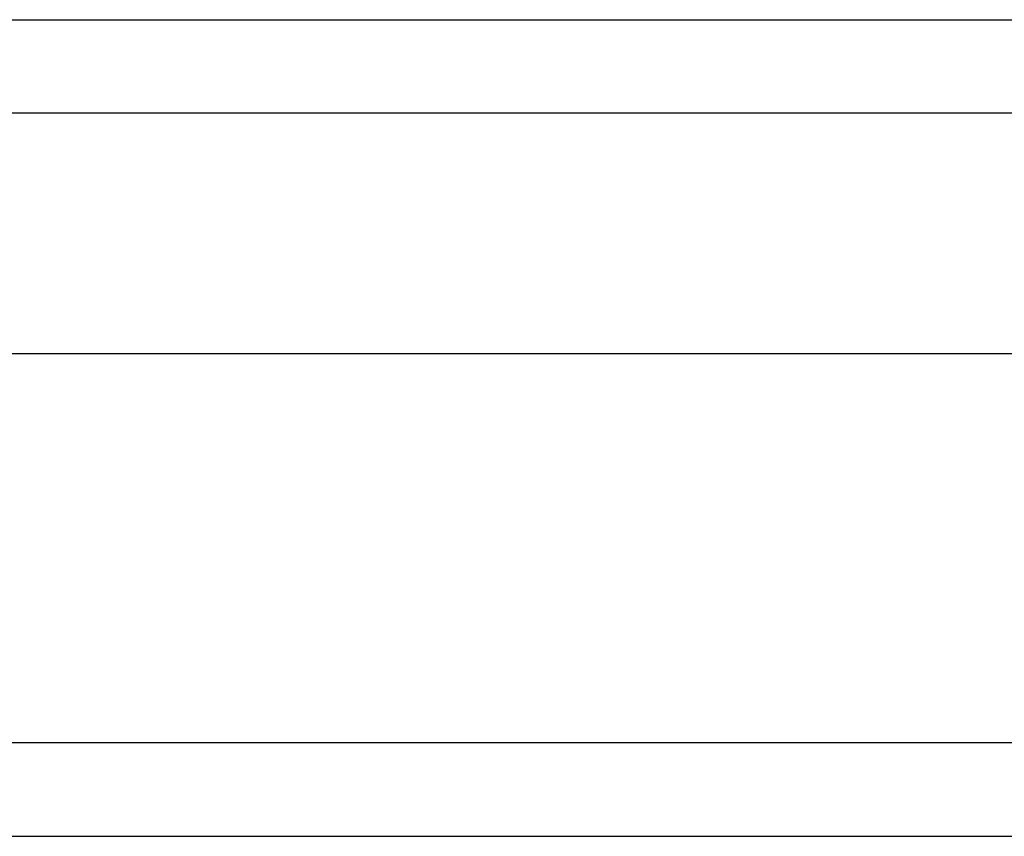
# Model space of a CAD drawing. Header units: inches. Extents: x 16 to 193, y 16 to 114.
# Tile 15 of 87: x 112.163 to 113.207, y 45.753 to 46.619. Entities that reach past the tile are written whole.
import ezdxf

# ---------------------------------------------------------------- set-up
doc = ezdxf.new("R2010")
doc.units = ezdxf.units.IN
doc.header["$MEASUREMENT"] = 0
doc.layers.add('Visible Edges(ANSI)', color=7, linetype='Continuous', lineweight=25)
doc.layers.add('Visible Tangent Edges(ANSI)', color=7, linetype='Continuous', lineweight=25)

msp = doc.modelspace()

# ---------------------------------------------------------------- linework, layer by layer
at = {"layer": 'Visible Edges(ANSI)'}
for p, q in [((86.8103, 46.6191), (115.016, 46.6191)), ((115.2045, 46.2648), (86.6218, 46.2648)), ((86.0121, 45.753), (115.8141, 45.753))]:
    msp.add_line(p, q, dxfattribs=at)
at = {"layer": 'Visible Tangent Edges(ANSI)'}
for p, q in [((115.146, 46.5201), (86.6803, 46.5201)), ((115.8141, 45.852), (86.0121, 45.852))]:
    msp.add_line(p, q, dxfattribs=at)

doc.saveas('drawing.dxf')
